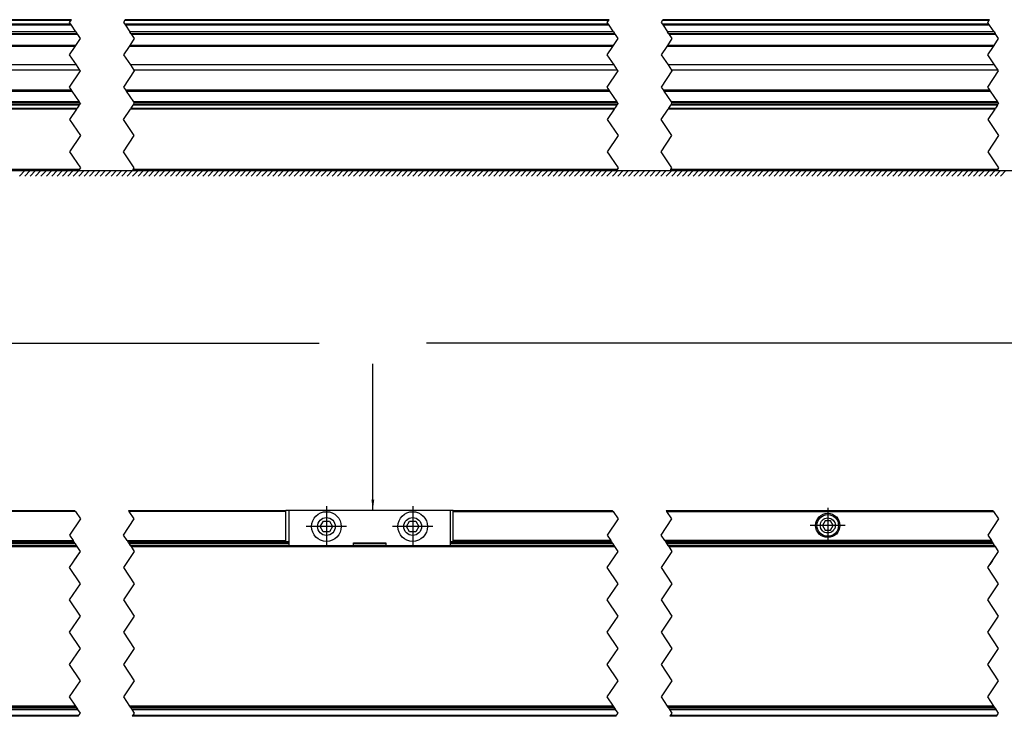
# Model space of a CAD drawing. Header units: inches. Extents: x -381 to 1766, y -418 to 176.
# Tile 14 of 19: x 88 to 271, y -136 to -7. Entities that reach past the tile are written whole.
import ezdxf

# ---------------------------------------------------------------- set-up
doc = ezdxf.new("R2010")
doc.units = ezdxf.units.IN
doc.linetypes.add('DOT_CENTER', pattern=[14, 12, -1, 0, -1])
doc.layers.add('1', color=7, linetype='Continuous')
doc.dimstyles.get("Standard").update_dxf_attribs({"dimtxt": 0.18, "dimasz": 0.18, "dimexe": 0.18, "dimexo": 0.0625, "dimgap": 0.09, "dimtad": 0, "dimtih": 1, "dimtoh": 1, "dimdec": 4, "dimzin": 0, "dimdsep": 46, "dimtxsty": 'Standard', "dimcen": 0.09, "dimadec": 0, "dimazin": 0, "dimtfac": 1, "dimtdec": 4, "dimtofl": 0, "dimtmove": 0, "dimatfit": 3, "dimfxl": 1, "dimtolj": 1, "dimtzin": 0, "dimarcsym": 0})

# ---------------------------------------------------------------- blocks, each defined once
blk = doc.blocks.new('PERFIL_SV_870__27', base_point=(-97.99999613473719, -24.64499163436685))
at = {"color": 7, "linetype": 'Continuous'}
for p, q in [((42.23980702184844, -6.99499164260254), (97.6294412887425, -6.99499164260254)), ((97.69610795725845, -6.89499163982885), (42.30647369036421, -6.89499163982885)), ((107.6294412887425, -6.99499164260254), (197.3696382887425, -6.99499164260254)), ((197.4363049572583, -6.89499163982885), (107.6961079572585, -6.89499163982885)), ((207.3696382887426, -6.99499164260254), (267.961141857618, -6.99499164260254)), ((268.0278085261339, -6.89499163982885), (207.4363049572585, -6.89499163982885)), ((97.57620859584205, -7.71515087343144), (42.18657432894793, -7.71515087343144)), ((97.69922436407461, -7.89967452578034), (42.30959009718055, -7.89967452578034)), ((197.3164055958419, -7.71515087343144), (107.5762085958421, -7.71515087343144)), ((197.4394213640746, -7.89967452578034), (107.6992243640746, -7.89967452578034)), ((267.9079091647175, -7.71515087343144), (207.3164055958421, -7.71515087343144)), ((268.03092493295, -7.89967452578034), (207.4394213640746, -7.89967452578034)), ((98.53445637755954, -9.15252254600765), (43.1448221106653, -9.15252254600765)), ((43.33450454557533, -9.43704619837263), (98.7241388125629, -9.43704619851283)), ((98.85747214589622, -9.63704619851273), (43.4678378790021, -9.63704619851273)), ((198.2746533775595, -9.15252254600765), (108.5344563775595, -9.15252254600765)), ((108.7241388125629, -9.43704619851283), (198.4643358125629, -9.43704619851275)), ((198.5976691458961, -9.63704619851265), (108.8574721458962, -9.63704619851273)), ((268.8661569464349, -9.15252254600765), (208.2746533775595, -9.15252254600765)), ((208.4643358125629, -9.43704619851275), (269.0558393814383, -9.43704619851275)), ((269.1891727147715, -9.63704619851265), (208.5976691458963, -9.63704619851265)), ((98.38469077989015, -11.86211740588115), (42.99505649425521, -11.86211743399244)), ((98.51802429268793, -11.66211713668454), (43.12839002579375, -11.66211713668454)), ((198.1248970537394, -11.86211785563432), (108.3846931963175, -11.86211785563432)), ((198.2582212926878, -11.66211713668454), (108.5180242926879, -11.66211713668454)), ((268.7163887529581, -11.86211785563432), (208.1248877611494, -11.86211743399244)), ((268.8497248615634, -11.66211713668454), (208.258221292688, -11.66211713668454)), ((98.62768096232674, -15.29235942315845), (43.2380466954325, -15.29235942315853)), ((99.2726585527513, -16.25982580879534), (43.88302428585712, -16.25982580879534)), ((198.3678779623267, -15.29235942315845), (108.6276809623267, -15.29235942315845)), ((199.0128555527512, -16.25982580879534), (109.2726585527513, -16.25982580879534)), ((268.9593815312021, -15.29235942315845), (208.3678779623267, -15.29235942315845)), ((269.6043591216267, -16.25982580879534), (209.0128555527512, -16.25982580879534)), ((42.3283844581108, -19.92786606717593), (97.7180187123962, -19.92786604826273)), ((107.718018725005, -19.92786606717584), (197.4582157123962, -19.92786604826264)), ((207.4582253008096, -19.92786624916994), (268.0497170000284, -19.92786624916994)), ((42.46171784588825, -20.12786614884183), (97.85135211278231, -20.12786614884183)), ((107.8513521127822, -20.12786614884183), (197.5915491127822, -20.12786614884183)), ((207.5915491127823, -20.12786614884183), (268.1830526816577, -20.12786614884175)), ((43.81149429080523, -22.63746073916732), (99.20112855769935, -22.63746073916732)), ((99.20139940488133, -22.15293708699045), (43.81176513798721, -22.15293708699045)), ((99.33473273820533, -22.35293708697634), (43.94509847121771, -22.35293708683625)), ((109.2011285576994, -22.63746073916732), (198.9413255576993, -22.63746073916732)), ((198.9415964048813, -22.15293708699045), (109.2013994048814, -22.15293708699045)), ((199.0749297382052, -22.35293708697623), (109.3347327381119, -22.35293708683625)), ((208.9413255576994, -22.63746073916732), (269.5328291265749, -22.63746073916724)), ((269.5330999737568, -22.15293708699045), (208.9415964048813, -22.15293708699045)), ((269.6664333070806, -22.35293708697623), (209.0749297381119, -22.35293708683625))]:
    blk.add_line(p, q, dxfattribs=at)
at = {"color": 2, "linetype": 'DOT_CENTER'}
for p, q in [((97.36277186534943, -7.39499577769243), (97.6294412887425, -6.99499164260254)), ((97.6294412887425, -6.99499164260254), (97.69610795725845, -6.89499163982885)), ((107.6294412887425, -6.99499164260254), (107.3627718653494, -7.39499577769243)), ((107.6961079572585, -6.89499163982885), (107.6294412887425, -6.99499164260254)), ((197.1029688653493, -7.39499577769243), (197.3696382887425, -6.99499164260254)), ((197.3696382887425, -6.99499164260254), (197.4363049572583, -6.89499163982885)), ((207.3696382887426, -6.99499164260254), (207.1029688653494, -7.39499577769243)), ((207.4363049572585, -6.89499163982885), (207.3696382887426, -6.99499164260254)), ((267.6944724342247, -7.39499577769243), (267.961141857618, -6.99499164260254)), ((267.961141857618, -6.99499164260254), (268.0278085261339, -6.89499163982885)), ((97.57620859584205, -7.71515087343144), (97.36277186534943, -7.39499577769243)), ((97.69922436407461, -7.89967452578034), (97.57620859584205, -7.71515087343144)), ((98.53445637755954, -9.15252254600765), (97.69922436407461, -7.89967452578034)), ((107.3627718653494, -7.39499577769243), (107.5762085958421, -7.71515087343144)), ((107.5762085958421, -7.71515087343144), (107.6992243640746, -7.89967452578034)), ((107.6992243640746, -7.89967452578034), (108.5344563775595, -9.15252254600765)), ((197.3164055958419, -7.71515087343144), (197.1029688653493, -7.39499577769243)), ((197.4394213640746, -7.89967452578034), (197.3164055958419, -7.71515087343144)), ((198.2746533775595, -9.15252254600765), (197.4394213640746, -7.89967452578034)), ((207.1029688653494, -7.39499577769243), (207.3164055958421, -7.71515087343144)), ((207.3164055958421, -7.71515087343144), (207.4394213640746, -7.89967452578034)), ((207.4394213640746, -7.89967452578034), (208.2746533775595, -9.15252254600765)), ((267.9079091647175, -7.71515087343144), (267.6944724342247, -7.39499577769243)), ((268.03092493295, -7.89967452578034), (267.9079091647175, -7.71515087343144)), ((268.8661569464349, -9.15252254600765), (268.03092493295, -7.89967452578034)), ((98.51802429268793, -11.66211713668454), (99.36277186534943, -10.39499577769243)), ((98.53445637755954, -9.15252254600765), (98.7241388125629, -9.43704619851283)), ((98.85747214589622, -9.63704619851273), (98.7241388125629, -9.43704619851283)), ((99.36277186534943, -10.39499577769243), (98.85747214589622, -9.63704619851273)), ((109.3627718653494, -10.39499577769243), (108.5180242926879, -11.66211713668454)), ((108.7241388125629, -9.43704619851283), (108.5344563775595, -9.15252254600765)), ((108.7241388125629, -9.43704619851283), (108.8574721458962, -9.63704619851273)), ((108.8574721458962, -9.63704619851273), (109.3627718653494, -10.39499577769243)), ((198.2582212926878, -11.66211713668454), (199.1029688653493, -10.39499577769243)), ((198.2746533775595, -9.15252254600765), (198.4643358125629, -9.43704619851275)), ((198.5976691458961, -9.63704619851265), (198.4643358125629, -9.43704619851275)), ((199.1029688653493, -10.39499577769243), (198.5976691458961, -9.63704619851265)), ((209.1029688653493, -10.39499577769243), (208.258221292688, -11.66211713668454)), ((208.4643358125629, -9.43704619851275), (208.2746533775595, -9.15252254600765)), ((208.4643358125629, -9.43704619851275), (208.5976691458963, -9.63704619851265)), ((208.5976691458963, -9.63704619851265), (209.1029688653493, -10.39499577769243)), ((268.8497248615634, -11.66211713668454), (269.6944724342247, -10.39499577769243)), ((268.8661569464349, -9.15252254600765), (269.0558393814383, -9.43704619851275)), ((269.1891727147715, -9.63704619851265), (269.0558393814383, -9.43704619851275)), ((269.6944724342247, -10.39499577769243), (269.1891727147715, -9.63704619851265)), ((97.36277186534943, -13.39499577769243), (98.38469077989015, -11.86211740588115)), ((98.38469077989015, -11.86211740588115), (98.51802429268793, -11.66211713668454)), ((108.3846931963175, -11.86211785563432), (107.3627718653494, -13.39499577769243)), ((108.5180242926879, -11.66211713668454), (108.3846931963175, -11.86211785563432)), ((197.1029688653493, -13.39499577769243), (198.1248970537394, -11.86211785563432)), ((198.1248970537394, -11.86211785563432), (198.2582212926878, -11.66211713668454)), ((208.1248877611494, -11.86211743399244), (207.1029688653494, -13.39499577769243)), ((208.258221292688, -11.66211713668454), (208.1248877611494, -11.86211743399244)), ((267.6944724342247, -13.39499577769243), (268.7163887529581, -11.86211785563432)), ((268.7163887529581, -11.86211785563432), (268.8497248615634, -11.66211713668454)), ((98.62768096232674, -15.29235942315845), (97.36277186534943, -13.39499577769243)), ((107.3627718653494, -13.39499577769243), (108.6276809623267, -15.29235942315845)), ((198.3678779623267, -15.29235942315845), (197.1029688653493, -13.39499577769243)), ((207.1029688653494, -13.39499577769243), (208.3678779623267, -15.29235942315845)), ((268.9593815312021, -15.29235942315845), (267.6944724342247, -13.39499577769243)), ((97.36277186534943, -19.39499577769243), (99.36277186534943, -16.39499577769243)), ((99.2726585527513, -16.25982580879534), (98.62768096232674, -15.29235942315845)), ((99.36277186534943, -16.39499577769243), (99.2726585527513, -16.25982580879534)), ((109.3627718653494, -16.39499577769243), (107.3627718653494, -19.39499577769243)), ((108.6276809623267, -15.29235942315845), (109.2726585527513, -16.25982580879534)), ((109.2726585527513, -16.25982580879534), (109.3627718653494, -16.39499577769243)), ((197.1029688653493, -19.39499577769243), (199.1029688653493, -16.39499577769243)), ((199.0128555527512, -16.25982580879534), (198.3678779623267, -15.29235942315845)), ((199.1029688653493, -16.39499577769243), (199.0128555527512, -16.25982580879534)), ((209.1029688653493, -16.39499577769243), (207.1029688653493, -19.39499577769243)), ((208.3678779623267, -15.29235942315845), (209.0128555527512, -16.25982580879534)), ((209.0128555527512, -16.25982580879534), (209.1029688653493, -16.39499577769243)), ((267.6944724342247, -19.39499577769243), (269.6944724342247, -16.39499577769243)), ((269.6043591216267, -16.25982580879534), (268.9593815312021, -15.29235942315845)), ((269.6944724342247, -16.39499577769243), (269.6043591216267, -16.25982580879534)), ((97.7180187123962, -19.92786604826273), (97.36277186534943, -19.39499577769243)), ((97.85135211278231, -20.12786614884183), (97.7180187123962, -19.92786604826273)), ((107.3627718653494, -19.39499577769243), (107.718018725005, -19.92786606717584)), ((107.718018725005, -19.92786606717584), (107.8513521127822, -20.12786614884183)), ((197.4582157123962, -19.92786604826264), (197.1029688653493, -19.39499577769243)), ((197.5915491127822, -20.12786614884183), (197.4582157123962, -19.92786604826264)), ((207.1029688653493, -19.39499577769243), (207.4582253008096, -19.92786624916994)), ((207.4582253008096, -19.92786624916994), (207.5915491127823, -20.12786614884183)), ((268.0497170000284, -19.92786624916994), (267.6944724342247, -19.39499577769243)), ((268.1830526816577, -20.12786614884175), (268.0497170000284, -19.92786624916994)), ((99.20139940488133, -22.15293708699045), (97.85135211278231, -20.12786614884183)), ((107.8513521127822, -20.12786614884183), (109.2013994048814, -22.15293708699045)), ((198.9415964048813, -22.15293708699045), (197.5915491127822, -20.12786614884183)), ((207.5915491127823, -20.12786614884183), (208.9415964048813, -22.15293708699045)), ((269.5330999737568, -22.15293708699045), (268.1830526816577, -20.12786614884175)), ((99.14603322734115, -22.72010373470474), (99.20112855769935, -22.63746073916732)), ((99.3627718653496, -22.39499577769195), (99.20112855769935, -22.63746073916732)), ((99.33473273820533, -22.35293708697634), (99.20139940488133, -22.15293708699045)), ((99.33473273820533, -22.35293708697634), (99.3627718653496, -22.39499577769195)), ((109.2011285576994, -22.63746073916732), (109.1460332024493, -22.72010377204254)), ((109.2011285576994, -22.63746073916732), (109.3627718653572, -22.39499577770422)), ((109.2013994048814, -22.15293708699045), (109.3347327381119, -22.35293708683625)), ((109.3627718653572, -22.39499577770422), (109.3347327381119, -22.35293708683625)), ((198.8862302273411, -22.72010373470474), (198.9413255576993, -22.63746073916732)), ((199.1029688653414, -22.39499577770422), (198.9413255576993, -22.63746073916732)), ((199.0749297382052, -22.35293708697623), (198.9415964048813, -22.15293708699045)), ((199.0749297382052, -22.35293708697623), (199.1029688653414, -22.39499577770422)), ((208.9413255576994, -22.63746073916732), (208.8862302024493, -22.72010377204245)), ((208.9413255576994, -22.63746073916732), (209.1029688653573, -22.39499577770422)), ((208.9415964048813, -22.15293708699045), (209.0749297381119, -22.35293708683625)), ((209.1029688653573, -22.39499577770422), (209.0749297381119, -22.35293708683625)), ((269.4777337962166, -22.72010373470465), (269.5328291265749, -22.63746073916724)), ((269.6944724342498, -22.39499577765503), (269.5328291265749, -22.63746073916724)), ((269.6664333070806, -22.35293708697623), (269.5330999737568, -22.15293708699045)), ((269.6664333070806, -22.35293708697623), (269.6944724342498, -22.39499577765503))]:
    blk.add_line(p, q, dxfattribs=at)
blk = doc.blocks.new('SOPORTE_SV_870__29', base_point=(-94.49999613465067, -34.89499164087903))
at = {"color": 7, "linetype": 'Continuous'}
for p, q in [((98.6329930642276, -23.48966397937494), (43.24335879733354, -23.48966397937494)), ((43.36597327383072, -23.30574226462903), (98.7556075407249, -23.30574226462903)), ((99.13531755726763, -22.73617723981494), (43.74568329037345, -22.73617723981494)), ((99.14603047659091, -22.72010370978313), (43.75639729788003, -22.72010370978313)), ((198.3731900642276, -23.48966397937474), (108.6329930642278, -23.48966397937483)), ((108.755607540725, -23.30574226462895), (198.495804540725, -23.30574226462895)), ((198.8755145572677, -22.73617723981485), (109.1353175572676, -22.73617723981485)), ((198.8862343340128, -22.72010370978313), (109.1460304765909, -22.72010370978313)), ((268.964693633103, -23.48966397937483), (208.3731900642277, -23.48966397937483)), ((208.4958045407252, -23.30574226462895), (269.0873081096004, -23.30574226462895)), ((269.4670181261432, -22.73617723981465), (208.8755145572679, -22.73617723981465)), ((269.4777260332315, -22.72010370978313), (208.8862343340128, -22.72010370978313)), ((99.16277462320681, -34.69499164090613), (43.77314035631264, -34.69499164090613)), ((198.9029716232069, -34.69499164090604), (109.1627746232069, -34.69499164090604)), ((269.4944751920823, -34.69499164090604), (208.9029716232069, -34.69499164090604)), ((43.6398070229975, -34.89499164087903), (99.02944128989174, -34.89499164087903)), ((109.0294412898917, -34.89499164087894), (198.7696382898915, -34.89499164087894)), ((208.7696382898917, -34.89499164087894), (269.361141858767, -34.89499164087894))]:
    blk.add_line(p, q, dxfattribs=at)
at = {"color": 2, "linetype": 'DOT_CENTER'}
for p, q in [((98.6329930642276, -23.48966397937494), (97.36277186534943, -25.39499577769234)), ((98.6329930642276, -23.48966397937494), (98.7556075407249, -23.30574226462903)), ((99.13531755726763, -22.73617723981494), (98.7556075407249, -23.30574226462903)), ((99.13531755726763, -22.73617723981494), (99.14603047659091, -22.72010370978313)), ((107.3627718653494, -25.39499577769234), (108.6329930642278, -23.48966397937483)), ((108.755607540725, -23.30574226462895), (108.6329930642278, -23.48966397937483)), ((108.755607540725, -23.30574226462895), (109.1353175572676, -22.73617723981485)), ((109.1460304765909, -22.72010370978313), (109.1353175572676, -22.73617723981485)), ((198.3731900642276, -23.48966397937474), (197.1029688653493, -25.39499577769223)), ((198.3731900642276, -23.48966397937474), (198.495804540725, -23.30574226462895)), ((198.8755145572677, -22.73617723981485), (198.495804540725, -23.30574226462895)), ((198.8755145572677, -22.73617723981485), (198.8862343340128, -22.72010370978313)), ((207.1029688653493, -25.39499577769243), (208.3731900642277, -23.48966397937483)), ((208.4958045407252, -23.30574226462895), (208.3731900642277, -23.48966397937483)), ((208.4958045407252, -23.30574226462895), (208.8755145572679, -22.73617723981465)), ((208.8862343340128, -22.72010370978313), (208.8755145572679, -22.73617723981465)), ((268.964693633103, -23.48966397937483), (267.6944724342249, -25.39499577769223)), ((268.964693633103, -23.48966397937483), (269.0873081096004, -23.30574226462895)), ((269.4670181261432, -22.73617723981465), (269.0873081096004, -23.30574226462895)), ((269.4670181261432, -22.73617723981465), (269.4777260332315, -22.72010370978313)), ((97.36277186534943, -25.39499577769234), (99.36277186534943, -28.39499577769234)), ((109.3627718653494, -28.39499577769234), (107.3627718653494, -25.39499577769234)), ((197.1029688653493, -25.39499577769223), (199.1029688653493, -28.39499577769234)), ((209.1029688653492, -28.39499577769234), (207.1029688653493, -25.39499577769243)), ((267.6944724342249, -25.39499577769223), (269.6944724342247, -28.39499577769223)), ((99.36277186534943, -28.39499577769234), (97.36277186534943, -31.39499577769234)), ((107.3627718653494, -31.39499577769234), (109.3627718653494, -28.39499577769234)), ((199.1029688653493, -28.39499577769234), (197.1029688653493, -31.39499577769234)), ((207.1029688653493, -31.39499577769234), (209.1029688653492, -28.39499577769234)), ((269.6944724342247, -28.39499577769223), (267.6944724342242, -31.39499577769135)), ((97.36277186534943, -31.39499577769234), (97.69610243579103, -31.89499163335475)), ((97.36277186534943, -31.39499577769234), (99.36277186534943, -34.39499577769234)), ((109.3627718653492, -34.39499577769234), (107.3627718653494, -31.39499577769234)), ((197.1029688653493, -31.39499577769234), (197.4362994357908, -31.89499163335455)), ((197.1029688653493, -31.39499577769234), (199.1029688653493, -34.39499577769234)), ((209.1029688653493, -34.39499577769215), (207.1029688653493, -31.39499577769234)), ((267.6944724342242, -31.39499577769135), (269.6944724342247, -34.39499577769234)), ((267.6944724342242, -31.39499577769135), (268.0278030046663, -31.89499163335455)), ((99.02944128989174, -34.89499164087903), (99.16277462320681, -34.69499164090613)), ((99.36277186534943, -34.39499577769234), (99.16277462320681, -34.69499164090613)), ((109.1627746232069, -34.69499164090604), (109.0294412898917, -34.89499164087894)), ((109.1627746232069, -34.69499164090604), (109.3627718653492, -34.39499577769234)), ((198.7696382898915, -34.89499164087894), (198.9029716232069, -34.69499164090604)), ((199.1029688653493, -34.39499577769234), (198.9029716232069, -34.69499164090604)), ((208.9029716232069, -34.69499164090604), (208.7696382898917, -34.89499164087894)), ((208.9029716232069, -34.69499164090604), (209.1029688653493, -34.39499577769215)), ((269.361141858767, -34.89499164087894), (269.4944751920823, -34.69499164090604)), ((269.6944724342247, -34.39499577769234), (269.4944751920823, -34.69499164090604))]:
    blk.add_line(p, q, dxfattribs=at)
blk = doc.blocks.new('REGLA_SV_870__30', base_point=(-97.99999613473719, -34.89499164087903))
for name, p in [('PERFIL_SV_870__27', (-97.99999613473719, -24.64499163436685)), ('SOPORTE_SV_870__29', (-94.49999613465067, -34.89499164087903))]:
    blk.add_blockref(name, p)
blk = doc.blocks.new('Inferior1', base_point=(68.00000386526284, -20.89499577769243))
at = {"layer": '1', "color": 7, "linetype": 'Continuous'}
for p, q in [((-106.988167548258, -34.89499164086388), (410.0618324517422, -34.89499164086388)), ((89.04633463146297, -34.89499164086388), (88.04633463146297, -35.89499164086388)), ((90.04633463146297, -34.89499164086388), (89.04633463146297, -35.89499164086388)), ((91.04633463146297, -34.89499164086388), (90.04633463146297, -35.89499164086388)), ((92.04633463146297, -34.89499164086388), (91.04633463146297, -35.89499164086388)), ((93.04633463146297, -34.89499164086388), (92.04633463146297, -35.89499164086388)), ((94.04633463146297, -34.89499164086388), (93.04633463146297, -35.89499164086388)), ((95.04633463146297, -34.89499164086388), (94.04633463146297, -35.89499164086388)), ((96.04633463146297, -34.89499164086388), (95.04633463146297, -35.89499164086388)), ((97.04633463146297, -34.89499164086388), (96.04633463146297, -35.89499164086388)), ((98.04633463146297, -34.89499164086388), (97.04633463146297, -35.89499164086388)), ((99.04633463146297, -34.89499164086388), (98.04633463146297, -35.89499164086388)), ((100.046334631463, -34.89499164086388), (99.04633463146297, -35.89499164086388)), ((101.046334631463, -34.89499164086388), (100.046334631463, -35.89499164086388)), ((102.046334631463, -34.89499164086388), (101.046334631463, -35.89499164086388)), ((103.046334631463, -34.89499164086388), (102.046334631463, -35.89499164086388)), ((104.046334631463, -34.89499164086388), (103.046334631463, -35.89499164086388)), ((105.046334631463, -34.89499164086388), (104.046334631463, -35.89499164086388)), ((106.046334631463, -34.89499164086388), (105.046334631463, -35.89499164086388)), ((107.046334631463, -34.89499164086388), (106.046334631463, -35.89499164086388)), ((108.046334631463, -34.89499164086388), (107.046334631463, -35.89499164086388)), ((109.046334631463, -34.89499164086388), (108.046334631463, -35.89499164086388)), ((110.046334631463, -34.89499164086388), (109.046334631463, -35.89499164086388)), ((111.046334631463, -34.89499164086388), (110.046334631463, -35.89499164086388)), ((112.046334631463, -34.89499164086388), (111.046334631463, -35.89499164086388)), ((113.046334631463, -34.89499164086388), (112.046334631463, -35.89499164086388)), ((114.046334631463, -34.89499164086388), (113.046334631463, -35.89499164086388)), ((115.046334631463, -34.89499164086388), (114.046334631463, -35.89499164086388)), ((116.046334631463, -34.89499164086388), (115.046334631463, -35.89499164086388)), ((117.046334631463, -34.89499164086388), (116.046334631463, -35.89499164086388)), ((118.046334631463, -34.89499164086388), (117.046334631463, -35.89499164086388)), ((119.046334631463, -34.89499164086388), (118.046334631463, -35.89499164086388)), ((120.046334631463, -34.89499164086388), (119.046334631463, -35.89499164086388)), ((121.046334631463, -34.89499164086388), (120.046334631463, -35.89499164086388)), ((122.046334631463, -34.89499164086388), (121.046334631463, -35.89499164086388)), ((123.046334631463, -34.89499164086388), (122.046334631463, -35.89499164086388)), ((124.046334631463, -34.89499164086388), (123.046334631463, -35.89499164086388)), ((125.046334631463, -34.89499164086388), (124.046334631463, -35.89499164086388)), ((126.046334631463, -34.89499164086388), (125.046334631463, -35.89499164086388)), ((127.046334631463, -34.89499164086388), (126.046334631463, -35.89499164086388)), ((128.046334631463, -34.89499164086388), (127.046334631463, -35.89499164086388)), ((129.046334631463, -34.89499164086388), (128.046334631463, -35.89499164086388)), ((130.046334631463, -34.89499164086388), (129.046334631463, -35.89499164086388)), ((131.046334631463, -34.89499164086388), (130.046334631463, -35.89499164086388)), ((132.046334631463, -34.89499164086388), (131.046334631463, -35.89499164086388)), ((133.046334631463, -34.89499164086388), (132.046334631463, -35.89499164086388)), ((134.046334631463, -34.89499164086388), (133.046334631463, -35.89499164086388)), ((135.046334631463, -34.89499164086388), (134.046334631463, -35.89499164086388)), ((136.046334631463, -34.89499164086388), (135.046334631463, -35.89499164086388)), ((137.046334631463, -34.89499164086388), (136.046334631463, -35.89499164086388)), ((138.046334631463, -34.89499164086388), (137.046334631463, -35.89499164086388)), ((139.046334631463, -34.89499164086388), (138.046334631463, -35.89499164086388)), ((140.046334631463, -34.89499164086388), (139.046334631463, -35.89499164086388)), ((141.046334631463, -34.89499164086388), (140.046334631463, -35.89499164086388)), ((142.046334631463, -34.89499164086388), (141.046334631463, -35.89499164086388)), ((143.046334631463, -34.89499164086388), (142.046334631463, -35.89499164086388)), ((144.046334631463, -34.89499164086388), (143.046334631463, -35.89499164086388)), ((145.046334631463, -34.89499164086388), (144.046334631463, -35.89499164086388)), ((146.046334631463, -34.89499164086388), (145.046334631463, -35.89499164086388)), ((147.046334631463, -34.89499164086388), (146.046334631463, -35.89499164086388)), ((148.046334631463, -34.89499164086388), (147.046334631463, -35.89499164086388)), ((149.046334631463, -34.89499164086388), (148.046334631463, -35.89499164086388)), ((150.046334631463, -34.89499164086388), (149.046334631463, -35.89499164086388)), ((151.046334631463, -34.89499164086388), (150.046334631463, -35.89499164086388)), ((152.046334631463, -34.89499164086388), (151.046334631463, -35.89499164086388)), ((153.046334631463, -34.89499164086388), (152.046334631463, -35.89499164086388)), ((154.046334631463, -34.89499164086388), (153.046334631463, -35.89499164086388)), ((155.046334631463, -34.89499164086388), (154.046334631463, -35.89499164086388)), ((156.046334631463, -34.89499164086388), (155.046334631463, -35.89499164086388)), ((157.046334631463, -34.89499164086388), (156.046334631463, -35.89499164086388)), ((158.046334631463, -34.89499164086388), (157.046334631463, -35.89499164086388)), ((159.046334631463, -34.89499164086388), (158.046334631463, -35.89499164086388)), ((160.046334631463, -34.89499164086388), (159.046334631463, -35.89499164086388)), ((161.046334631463, -34.89499164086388), (160.046334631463, -35.89499164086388)), ((162.046334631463, -34.89499164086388), (161.046334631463, -35.89499164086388)), ((163.046334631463, -34.89499164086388), (162.046334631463, -35.89499164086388)), ((164.046334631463, -34.89499164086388), (163.046334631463, -35.89499164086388)), ((165.046334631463, -34.89499164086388), (164.046334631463, -35.89499164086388)), ((166.046334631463, -34.89499164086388), (165.046334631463, -35.89499164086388)), ((167.046334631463, -34.89499164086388), (166.046334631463, -35.89499164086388)), ((168.046334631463, -34.89499164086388), (167.046334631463, -35.89499164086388)), ((169.046334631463, -34.89499164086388), (168.046334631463, -35.89499164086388)), ((170.046334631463, -34.89499164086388), (169.046334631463, -35.89499164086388)), ((171.046334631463, -34.89499164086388), (170.046334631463, -35.89499164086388)), ((172.046334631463, -34.89499164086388), (171.046334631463, -35.89499164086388)), ((173.046334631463, -34.89499164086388), (172.046334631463, -35.89499164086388)), ((174.046334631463, -34.89499164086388), (173.046334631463, -35.89499164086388)), ((175.046334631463, -34.89499164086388), (174.046334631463, -35.89499164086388)), ((176.046334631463, -34.89499164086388), (175.046334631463, -35.89499164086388)), ((177.046334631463, -34.89499164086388), (176.046334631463, -35.89499164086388)), ((178.046334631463, -34.89499164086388), (177.046334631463, -35.89499164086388)), ((179.046334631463, -34.89499164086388), (178.046334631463, -35.89499164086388)), ((180.046334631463, -34.89499164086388), (179.046334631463, -35.89499164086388)), ((181.046334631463, -34.89499164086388), (180.046334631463, -35.89499164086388)), ((182.046334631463, -34.89499164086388), (181.046334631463, -35.89499164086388)), ((183.046334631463, -34.89499164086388), (182.046334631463, -35.89499164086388)), ((184.046334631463, -34.89499164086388), (183.046334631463, -35.89499164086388)), ((185.046334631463, -34.89499164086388), (184.046334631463, -35.89499164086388)), ((186.046334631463, -34.89499164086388), (185.046334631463, -35.89499164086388)), ((187.046334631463, -34.89499164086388), (186.046334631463, -35.89499164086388)), ((188.046334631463, -34.89499164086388), (187.046334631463, -35.89499164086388)), ((189.046334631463, -34.89499164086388), (188.046334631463, -35.89499164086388)), ((190.046334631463, -34.89499164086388), (189.046334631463, -35.89499164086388)), ((191.046334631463, -34.89499164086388), (190.046334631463, -35.89499164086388)), ((192.046334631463, -34.89499164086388), (191.046334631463, -35.89499164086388)), ((193.046334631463, -34.89499164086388), (192.046334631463, -35.89499164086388)), ((194.046334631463, -34.89499164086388), (193.046334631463, -35.89499164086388)), ((195.046334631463, -34.89499164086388), (194.046334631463, -35.89499164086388)), ((196.046334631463, -34.89499164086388), (195.046334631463, -35.89499164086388)), ((197.046334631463, -34.89499164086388), (196.046334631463, -35.89499164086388)), ((198.046334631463, -34.89499164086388), (197.046334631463, -35.89499164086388)), ((199.046334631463, -34.89499164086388), (198.046334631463, -35.89499164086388)), ((200.046334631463, -34.89499164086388), (199.046334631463, -35.89499164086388)), ((201.046334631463, -34.89499164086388), (200.046334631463, -35.89499164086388)), ((202.046334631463, -34.89499164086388), (201.046334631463, -35.89499164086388)), ((203.046334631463, -34.89499164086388), (202.046334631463, -35.89499164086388)), ((204.046334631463, -34.89499164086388), (203.046334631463, -35.89499164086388)), ((205.046334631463, -34.89499164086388), (204.046334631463, -35.89499164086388)), ((206.046334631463, -34.89499164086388), (205.046334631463, -35.89499164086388)), ((207.046334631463, -34.89499164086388), (206.046334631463, -35.89499164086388)), ((208.046334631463, -34.89499164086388), (207.046334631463, -35.89499164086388)), ((209.046334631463, -34.89499164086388), (208.046334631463, -35.89499164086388)), ((210.046334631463, -34.89499164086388), (209.046334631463, -35.89499164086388)), ((211.046334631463, -34.89499164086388), (210.046334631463, -35.89499164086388)), ((212.046334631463, -34.89499164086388), (211.046334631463, -35.89499164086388)), ((213.046334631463, -34.89499164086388), (212.046334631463, -35.89499164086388)), ((214.046334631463, -34.89499164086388), (213.046334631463, -35.89499164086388)), ((215.046334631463, -34.89499164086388), (214.046334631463, -35.89499164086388)), ((216.046334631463, -34.89499164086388), (215.046334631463, -35.89499164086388)), ((217.046334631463, -34.89499164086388), (216.046334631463, -35.89499164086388)), ((218.046334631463, -34.89499164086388), (217.046334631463, -35.89499164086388)), ((219.046334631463, -34.89499164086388), (218.046334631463, -35.89499164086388)), ((220.046334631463, -34.89499164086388), (219.046334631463, -35.89499164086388)), ((221.046334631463, -34.89499164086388), (220.046334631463, -35.89499164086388)), ((222.046334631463, -34.89499164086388), (221.046334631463, -35.89499164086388)), ((223.046334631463, -34.89499164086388), (222.046334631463, -35.89499164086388)), ((224.046334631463, -34.89499164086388), (223.046334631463, -35.89499164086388)), ((225.046334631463, -34.89499164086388), (224.046334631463, -35.89499164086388)), ((226.046334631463, -34.89499164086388), (225.046334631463, -35.89499164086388)), ((227.046334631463, -34.89499164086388), (226.046334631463, -35.89499164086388)), ((228.046334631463, -34.89499164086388), (227.046334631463, -35.89499164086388)), ((229.046334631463, -34.89499164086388), (228.046334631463, -35.89499164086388)), ((230.046334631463, -34.89499164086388), (229.046334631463, -35.89499164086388)), ((231.046334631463, -34.89499164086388), (230.046334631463, -35.89499164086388)), ((232.046334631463, -34.89499164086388), (231.046334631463, -35.89499164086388)), ((233.046334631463, -34.89499164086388), (232.046334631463, -35.89499164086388)), ((234.046334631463, -34.89499164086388), (233.046334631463, -35.89499164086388)), ((235.046334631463, -34.89499164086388), (234.046334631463, -35.89499164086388)), ((236.046334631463, -34.89499164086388), (235.046334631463, -35.89499164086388)), ((237.046334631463, -34.89499164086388), (236.046334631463, -35.89499164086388)), ((238.046334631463, -34.89499164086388), (237.046334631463, -35.89499164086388)), ((239.046334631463, -34.89499164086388), (238.046334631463, -35.89499164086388)), ((240.046334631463, -34.89499164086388), (239.046334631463, -35.89499164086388)), ((241.046334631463, -34.89499164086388), (240.046334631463, -35.89499164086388)), ((242.046334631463, -34.89499164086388), (241.046334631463, -35.89499164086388)), ((243.046334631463, -34.89499164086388), (242.046334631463, -35.89499164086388)), ((244.046334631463, -34.89499164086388), (243.046334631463, -35.89499164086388)), ((245.046334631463, -34.89499164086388), (244.046334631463, -35.89499164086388)), ((246.046334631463, -34.89499164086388), (245.046334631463, -35.89499164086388)), ((247.046334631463, -34.89499164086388), (246.046334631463, -35.89499164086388)), ((248.046334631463, -34.89499164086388), (247.046334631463, -35.89499164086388)), ((249.046334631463, -34.89499164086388), (248.046334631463, -35.89499164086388)), ((250.046334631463, -34.89499164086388), (249.046334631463, -35.89499164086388)), ((251.046334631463, -34.89499164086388), (250.046334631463, -35.89499164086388)), ((252.046334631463, -34.89499164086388), (251.046334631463, -35.89499164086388)), ((253.046334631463, -34.89499164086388), (252.046334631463, -35.89499164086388)), ((254.046334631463, -34.89499164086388), (253.046334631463, -35.89499164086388)), ((255.046334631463, -34.89499164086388), (254.046334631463, -35.89499164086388)), ((256.046334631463, -34.89499164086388), (255.046334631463, -35.89499164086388)), ((257.046334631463, -34.89499164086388), (256.046334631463, -35.89499164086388)), ((258.046334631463, -34.89499164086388), (257.046334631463, -35.89499164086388)), ((259.046334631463, -34.89499164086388), (258.046334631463, -35.89499164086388)), ((260.046334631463, -34.89499164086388), (259.046334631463, -35.89499164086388)), ((261.046334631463, -34.89499164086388), (260.046334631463, -35.89499164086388)), ((262.046334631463, -34.89499164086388), (261.046334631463, -35.89499164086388)), ((263.046334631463, -34.89499164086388), (262.046334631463, -35.89499164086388)), ((264.046334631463, -34.89499164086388), (263.046334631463, -35.89499164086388)), ((265.046334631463, -34.89499164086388), (264.046334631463, -35.89499164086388)), ((266.046334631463, -34.89499164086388), (265.046334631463, -35.89499164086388)), ((267.046334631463, -34.89499164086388), (266.046334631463, -35.89499164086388)), ((268.046334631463, -34.89499164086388), (267.046334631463, -35.89499164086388)), ((269.046334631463, -34.89499164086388), (268.046334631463, -35.89499164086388)), ((270.046334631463, -34.89499164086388), (269.046334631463, -35.89499164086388)), ((271.046334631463, -34.89499164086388), (270.046334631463, -35.89499164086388))]:
    blk.add_line(p, q, dxfattribs=at)
blk.add_blockref('REGLA_SV_870__30', (-97.99999613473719, -34.89499164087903))
blk = doc.blocks.new('PERFIL_SV_870__50', base_point=(-97.99999613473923, -136.1449992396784))
at = {"color": 7, "linetype": 'Continuous'}
for p, q in [((42.90313709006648, -103.8949992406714), (98.2927713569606, -103.8949992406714)), ((98.42610469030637, -104.09499924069), (43.0364704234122, -104.09499924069)), ((108.2927713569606, -103.8949992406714), (138.0000046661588, -103.8949992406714)), ((137.9999998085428, -104.09499924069), (108.4261046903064, -104.09499924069)), ((156.0000003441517, -104.09499924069), (149.9999983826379, -104.09499924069)), ((198.1663016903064, -104.09499924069), (167.9999989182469, -104.09499924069)), ((168.0000064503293, -103.8949992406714), (198.0329683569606, -103.8949992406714)), ((208.0329683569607, -103.8949992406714), (268.624471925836, -103.8949992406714)), ((268.7578052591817, -104.09499924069), (208.1663016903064, -104.09499924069)), ((43.23228841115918, -104.3887195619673), (98.6219179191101, -104.3887190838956)), ((43.36561635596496, -104.5887181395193), (98.7552506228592, -104.5887181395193)), ((108.6219178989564, -104.388719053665), (198.362110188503, -104.3887195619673)), ((108.7552506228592, -104.5887181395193), (198.4954476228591, -104.5887181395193)), ((208.3621148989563, -104.388719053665), (268.9536184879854, -104.3887190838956)), ((208.4954476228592, -104.5887181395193), (269.0869511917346, -104.5887181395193)), ((98.49366368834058, -134.1963377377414), (43.1040294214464, -134.1963377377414)), ((43.21949947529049, -134.3695428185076), (98.60913374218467, -134.3695428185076)), ((98.88632315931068, -134.7853269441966), (43.49668889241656, -134.7853269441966)), ((43.51455216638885, -134.8121218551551), (98.9041939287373, -134.812121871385)), ((198.2338606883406, -134.1963377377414), (108.4936636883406, -134.1963377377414)), ((108.6091337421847, -134.3695428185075), (198.3493307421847, -134.3695428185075)), ((198.6265201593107, -134.7853269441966), (108.8863231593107, -134.7853269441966)), ((108.9041864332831, -134.812121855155), (198.6443834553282, -134.8121218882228)), ((268.8253642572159, -134.1963377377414), (208.2338606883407, -134.1963377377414)), ((208.3493307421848, -134.3695428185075), (268.9408343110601, -134.3695428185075)), ((269.2180237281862, -134.7853269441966), (208.6265201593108, -134.7853269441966)), ((208.6443825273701, -134.812121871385), (269.2358870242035, -134.8121218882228)), ((98.96610570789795, -136.0949992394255), (43.57647144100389, -136.0949992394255)), ((43.7098047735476, -135.8949992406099), (99.09943904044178, -135.8949992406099)), ((198.7063027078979, -136.0949992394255), (108.9661057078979, -136.0949992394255)), ((109.0994390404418, -135.8949992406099), (198.8396360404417, -135.8949992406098)), ((269.2978062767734, -136.0949992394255), (208.706302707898, -136.0949992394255)), ((208.8396360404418, -135.8949992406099), (269.4311396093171, -135.8949992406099))]:
    blk.add_line(p, q, dxfattribs=at)
at = {"color": 2, "linetype": 'DOT_CENTER'}
for p, q in [((98.42610469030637, -104.09499924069), (98.2927713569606, -103.8949992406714)), ((98.6219179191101, -104.3887190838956), (98.42610469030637, -104.09499924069)), ((108.2927713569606, -103.8949992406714), (108.4261046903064, -104.09499924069)), ((108.4261046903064, -104.09499924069), (108.6219178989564, -104.388719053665)), ((198.1663016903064, -104.09499924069), (198.0329683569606, -103.8949992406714)), ((198.362110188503, -104.3887195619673), (198.1663016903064, -104.09499924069)), ((208.0329683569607, -103.8949992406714), (208.1663016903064, -104.09499924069)), ((208.1663016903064, -104.09499924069), (208.3621148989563, -104.388719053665)), ((268.7578052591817, -104.09499924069), (268.624471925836, -103.8949992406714)), ((268.9536184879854, -104.3887190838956), (268.7578052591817, -104.09499924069)), ((97.36277186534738, -108.5000000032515), (99.36277186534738, -105.5000000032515)), ((98.7552506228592, -104.5887181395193), (98.6219179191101, -104.3887190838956)), ((99.36277186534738, -105.5000000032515), (98.7552506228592, -104.5887181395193)), ((109.3627718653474, -105.5000000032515), (107.3627718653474, -108.5000000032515)), ((108.6219178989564, -104.388719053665), (108.7552506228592, -104.5887181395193)), ((108.7552506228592, -104.5887181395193), (109.3627718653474, -105.5000000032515)), ((197.1029688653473, -108.5000000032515), (199.1029688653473, -105.5000000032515)), ((198.4954476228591, -104.5887181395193), (198.362110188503, -104.3887195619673)), ((199.1029688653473, -105.5000000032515), (198.4954476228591, -104.5887181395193)), ((209.1029688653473, -105.5000000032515), (207.1029688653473, -108.5000000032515)), ((208.3621148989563, -104.388719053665), (208.4954476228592, -104.5887181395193)), ((208.4954476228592, -104.5887181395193), (209.1029688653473, -105.5000000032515)), ((267.6944724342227, -108.5000000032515), (269.6944724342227, -105.5000000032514)), ((269.0869511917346, -104.5887181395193), (268.9536184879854, -104.3887190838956)), ((269.6944724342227, -105.5000000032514), (269.0869511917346, -104.5887181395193)), ((99.36277186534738, -111.5000000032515), (97.36277186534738, -108.5000000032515)), ((107.3627718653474, -108.5000000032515), (109.3627718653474, -111.5000000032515)), ((199.1029688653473, -111.5000000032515), (197.1029688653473, -108.5000000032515)), ((207.1029688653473, -108.5000000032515), (209.1029688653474, -111.5000000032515)), ((269.6944724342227, -111.5000000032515), (267.6944724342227, -108.5000000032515)), ((97.36277186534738, -114.5000000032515), (99.36277186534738, -111.5000000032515)), ((109.3627718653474, -111.5000000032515), (107.3627718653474, -114.5000000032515)), ((197.1029688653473, -114.5000000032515), (199.1029688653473, -111.5000000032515)), ((209.1029688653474, -111.5000000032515), (207.1029688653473, -114.5000000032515)), ((267.6944724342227, -114.5000000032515), (269.6944724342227, -111.5000000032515)), ((99.36277186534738, -117.5000000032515), (97.36277186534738, -114.5000000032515)), ((107.3627718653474, -114.5000000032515), (109.3627718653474, -117.5000000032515)), ((199.1029688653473, -117.5000000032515), (197.1029688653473, -114.5000000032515)), ((207.1029688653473, -114.5000000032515), (209.1029688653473, -117.5000000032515)), ((269.6944724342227, -117.5000000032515), (267.6944724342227, -114.5000000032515)), ((97.36277186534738, -120.5000000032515), (99.36277186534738, -117.5000000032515)), ((109.3627718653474, -117.5000000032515), (107.3627718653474, -120.5000000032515)), ((197.1029688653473, -120.5000000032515), (199.1029688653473, -117.5000000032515)), ((209.1029688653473, -117.5000000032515), (207.1029688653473, -120.5000000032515)), ((267.6944724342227, -120.5000000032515), (269.6944724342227, -117.5000000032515)), ((99.36277186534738, -123.5000000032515), (97.36277186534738, -120.5000000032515)), ((107.3627718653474, -120.5000000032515), (109.3627718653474, -123.5000000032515)), ((199.1029688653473, -123.5000000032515), (197.1029688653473, -120.5000000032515)), ((207.1029688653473, -120.5000000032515), (209.1029688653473, -123.5000000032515)), ((269.6944724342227, -123.5000000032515), (267.6944724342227, -120.5000000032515)), ((97.36277186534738, -126.5000000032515), (99.36277186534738, -123.5000000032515)), ((109.3627718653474, -123.5000000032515), (107.3627718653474, -126.5000000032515)), ((197.1029688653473, -126.5000000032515), (199.1029688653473, -123.5000000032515)), ((209.1029688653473, -123.5000000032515), (207.1029688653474, -126.5000000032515)), ((267.6944724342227, -126.5000000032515), (269.6944724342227, -123.5000000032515)), ((99.36277186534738, -129.5000000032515), (97.36277186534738, -126.5000000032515)), ((107.3627718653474, -126.5000000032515), (109.3627718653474, -129.5000000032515)), ((199.1029688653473, -129.5000000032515), (197.1029688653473, -126.5000000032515)), ((207.1029688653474, -126.5000000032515), (209.1029688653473, -129.5000000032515)), ((269.6944724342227, -129.5000000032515), (267.6944724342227, -126.5000000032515)), ((97.36277186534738, -132.5000000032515), (99.36277186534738, -129.5000000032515)), ((109.3627718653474, -129.5000000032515), (107.3627718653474, -132.5000000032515)), ((197.1029688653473, -132.5000000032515), (199.1029688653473, -129.5000000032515)), ((209.1029688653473, -129.5000000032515), (207.1029688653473, -132.5000000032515)), ((267.6944724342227, -132.5000000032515), (269.6944724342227, -129.5000000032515)), ((98.49366368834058, -134.1963377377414), (97.36277186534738, -132.5000000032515)), ((107.3627718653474, -132.5000000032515), (108.4936636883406, -134.1963377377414)), ((198.2338606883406, -134.1963377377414), (197.1029688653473, -132.5000000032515)), ((207.1029688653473, -132.5000000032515), (208.2338606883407, -134.1963377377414)), ((268.8253642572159, -134.1963377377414), (267.6944724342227, -132.5000000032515)), ((98.60913374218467, -134.3695428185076), (98.49366368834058, -134.1963377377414)), ((98.88632315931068, -134.7853269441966), (98.60913374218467, -134.3695428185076)), ((98.9041939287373, -134.812121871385), (98.88632315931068, -134.7853269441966)), ((99.36277186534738, -135.5000000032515), (98.9041939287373, -134.812121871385)), ((108.4936636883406, -134.1963377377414), (108.6091337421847, -134.3695428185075)), ((108.6091337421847, -134.3695428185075), (108.8863231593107, -134.7853269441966)), ((108.8863231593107, -134.7853269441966), (108.9041864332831, -134.812121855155)), ((108.9041864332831, -134.812121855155), (109.3627718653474, -135.5000000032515)), ((198.3493307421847, -134.3695428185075), (198.2338606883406, -134.1963377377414)), ((198.6265201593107, -134.7853269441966), (198.3493307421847, -134.3695428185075)), ((198.6443834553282, -134.8121218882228), (198.6265201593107, -134.7853269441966)), ((199.1029688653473, -135.5000000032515), (198.6443834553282, -134.8121218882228)), ((208.2338606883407, -134.1963377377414), (208.3493307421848, -134.3695428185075)), ((208.3493307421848, -134.3695428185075), (208.6265201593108, -134.7853269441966)), ((208.6265201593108, -134.7853269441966), (208.6443825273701, -134.812121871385)), ((208.6443825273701, -134.812121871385), (209.1029688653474, -135.5000000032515)), ((268.9408343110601, -134.3695428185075), (268.8253642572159, -134.1963377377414)), ((269.2180237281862, -134.7853269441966), (268.9408343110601, -134.3695428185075)), ((269.2358870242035, -134.8121218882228), (269.2180237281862, -134.7853269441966)), ((269.6944724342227, -135.5000000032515), (269.2358870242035, -134.8121218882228)), ((98.96610570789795, -136.0949992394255), (99.09943904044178, -135.8949992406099)), ((99.09943904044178, -135.8949992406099), (99.36277186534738, -135.5000000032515)), ((109.0994390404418, -135.8949992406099), (108.9661057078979, -136.0949992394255)), ((109.3627718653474, -135.5000000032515), (109.0994390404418, -135.8949992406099)), ((198.7063027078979, -136.0949992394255), (198.8396360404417, -135.8949992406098)), ((198.8396360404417, -135.8949992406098), (199.1029688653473, -135.5000000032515)), ((208.8396360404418, -135.8949992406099), (208.706302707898, -136.0949992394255)), ((209.1029688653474, -135.5000000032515), (208.8396360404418, -135.8949992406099)), ((269.2978062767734, -136.0949992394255), (269.4311396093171, -135.8949992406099)), ((269.4311396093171, -135.8949992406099), (269.6944724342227, -135.5000000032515))]:
    blk.add_line(p, q, dxfattribs=at)
blk = doc.blocks.new('SOPORTE_SV_870__52', base_point=(-94.49999613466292, -107.9449992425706))
at = {"color": 7, "linetype": 'Continuous'}
for p, q in [((42.90313709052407, -97.89499924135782), (98.2927713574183, -97.89499924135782)), ((98.42610469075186, -98.09499924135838), (43.03647042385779, -98.09499924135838)), ((108.2927713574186, -97.89499924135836), (137.5000038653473, -97.89499924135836)), ((137.5000038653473, -98.09499924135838), (108.4261046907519, -98.09499924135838)), ((138.0000038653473, -97.89499924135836), (137.5000038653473, -97.89499924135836)), ((137.5000038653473, -98.09499924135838), (137.5000038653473, -97.89499924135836)), ((137.5000038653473, -103.4949992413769), (137.5000038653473, -98.09499924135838)), ((138.0000038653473, -97.89499924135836), (138.0000038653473, -104.3887181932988)), ((168.0000038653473, -97.89499924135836), (138.0000038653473, -97.89499924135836)), ((168.5000038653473, -97.89499924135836), (168.0000038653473, -97.89499924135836)), ((168.0000038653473, -104.3887183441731), (168.0000038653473, -97.89499924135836)), ((168.5000038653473, -98.09499924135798), (168.5000038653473, -97.89499924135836)), ((168.5000038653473, -97.89499924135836), (198.0329683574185, -97.89499924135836)), ((168.5000038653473, -103.4949992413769), (168.5000038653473, -98.09499924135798)), ((168.5000038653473, -98.09499924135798), (198.1663016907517, -98.09499924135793)), ((208.0329683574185, -97.89499924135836), (268.6244719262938, -97.89499924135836)), ((208.1663016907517, -98.09499924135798), (268.7578052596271, -98.09499924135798)), ((143.8500038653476, -100.8949992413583), (144.4321130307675, -99.8949992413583)), ((144.4321130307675, -99.8949992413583), (145.5678946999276, -99.8949992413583)), ((145.5678946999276, -99.8949992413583), (146.1500038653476, -100.8949992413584)), ((159.8500038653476, -100.8949992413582), (160.4321130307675, -99.8949992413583)), ((160.4321130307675, -99.8949992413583), (161.5678946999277, -99.8949992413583)), ((161.5678946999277, -99.8949992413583), (162.1500038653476, -100.8949992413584)), ((237.5000038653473, -99.82897383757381), (237.0000038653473, -100.6949992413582)), ((238.5000038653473, -99.82897383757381), (237.5000038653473, -99.82897383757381)), ((239.0000038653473, -100.6949992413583), (238.5000038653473, -99.82897383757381)), ((144.4250038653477, -101.8909284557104), (143.8500038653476, -100.8949992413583)), ((145.5750038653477, -101.8909284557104), (144.4250038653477, -101.8909284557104)), ((146.1500038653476, -100.8949992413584), (145.5750038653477, -101.8909284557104)), ((160.4250038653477, -101.8909284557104), (159.8500038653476, -100.8949992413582)), ((161.5750038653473, -101.8909284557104), (160.4250038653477, -101.8909284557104)), ((162.1500038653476, -100.8949992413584), (161.5750038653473, -101.8909284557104)), ((237.0000038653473, -100.6949992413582), (237.5000038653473, -101.5610246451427)), ((237.5000038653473, -101.5610246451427), (238.5000038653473, -101.5610246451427)), ((238.5000038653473, -101.5610246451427), (239.0000038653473, -100.6949992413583)), ((42.63647042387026, -103.4949992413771), (98.0261046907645, -103.4949992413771)), ((42.76980375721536, -103.6949992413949), (98.15943802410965, -103.6949992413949)), ((108.0261046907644, -103.4949992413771), (137.5000038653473, -103.4949992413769)), ((108.1594380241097, -103.6949992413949), (137.5000038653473, -103.694999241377)), ((137.5000038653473, -103.694999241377), (137.5000038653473, -103.4949992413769)), ((137.5000038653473, -103.694999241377), (138.0000038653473, -103.6949992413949)), ((150.0000038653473, -103.8949992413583), (156.0000038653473, -103.8949992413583)), ((150.0000038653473, -104.388718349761), (150.0000038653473, -103.8949992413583)), ((156.0000038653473, -103.8949992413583), (156.0000038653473, -104.3887183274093)), ((168.0000038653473, -103.6949992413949), (168.5000038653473, -103.6949992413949)), ((168.5000038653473, -103.6949992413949), (168.5000038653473, -103.4949992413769)), ((197.7663016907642, -103.4949992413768), (168.5000038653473, -103.4949992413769)), ((168.5000038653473, -103.6949992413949), (197.8996382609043, -103.695004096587)), ((268.3578052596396, -103.4949992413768), (207.7663016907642, -103.4949992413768)), ((207.8996382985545, -103.6950041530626), (268.4911385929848, -103.6949992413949)), ((223.0000038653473, -103.6950026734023), (223.0000038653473, -103.8949985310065)), ((225.0000038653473, -103.6950069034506), (225.0000038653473, -103.8949997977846)), ((251.0000038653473, -103.6950069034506), (251.0000038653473, -103.8949997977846)), ((253.0000038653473, -103.6950026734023), (253.0000038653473, -103.8949985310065))]:
    blk.add_line(p, q, dxfattribs=at)
at = {"color": 2, "linetype": 'DOT_CENTER'}
for p, q in [((98.42610469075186, -98.09499924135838), (98.2927713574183, -97.89499924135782)), ((98.42610469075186, -98.09499924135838), (99.3627718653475, -99.50000000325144)), ((108.2927713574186, -97.89499924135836), (108.4261046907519, -98.09499924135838)), ((109.3627718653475, -99.50000000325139), (108.4261046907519, -98.09499924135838)), ((198.1663016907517, -98.09499924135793), (198.0329683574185, -97.89499924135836)), ((198.1663016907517, -98.09499924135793), (199.1029688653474, -99.50000000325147)), ((208.0329683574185, -97.89499924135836), (208.1663016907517, -98.09499924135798)), ((209.1029688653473, -99.50000000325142), (208.1663016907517, -98.09499924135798)), ((268.7578052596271, -98.09499924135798), (268.6244719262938, -97.89499924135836)), ((268.7578052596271, -98.09499924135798), (269.6944724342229, -99.50000000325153)), ((99.3627718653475, -99.50000000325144), (97.36277186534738, -102.5000000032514)), ((107.3627718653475, -102.5000000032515), (109.3627718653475, -99.50000000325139)), ((199.1029688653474, -99.50000000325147), (197.1029688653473, -102.5000000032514)), ((207.1029688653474, -102.5000000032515), (209.1029688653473, -99.50000000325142)), ((269.6944724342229, -99.50000000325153), (267.6944724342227, -102.5000000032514)), ((97.36277186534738, -102.5000000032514), (98.0261046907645, -103.4949992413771)), ((98.15943802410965, -103.6949992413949), (98.0261046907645, -103.4949992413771)), ((98.15943802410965, -103.6949992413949), (98.29277096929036, -103.894998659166)), ((108.0261046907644, -103.4949992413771), (107.3627718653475, -102.5000000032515)), ((108.0261046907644, -103.4949992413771), (108.1594380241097, -103.6949992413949)), ((108.2927709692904, -103.894998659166), (108.1594380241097, -103.6949992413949)), ((197.1029688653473, -102.5000000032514), (197.7663016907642, -103.4949992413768)), ((197.8996382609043, -103.695004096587), (197.7663016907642, -103.4949992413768)), ((197.8996382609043, -103.695004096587), (198.0329679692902, -103.894998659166)), ((207.7663016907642, -103.4949992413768), (207.1029688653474, -102.5000000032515)), ((207.7663016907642, -103.4949992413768), (207.8996382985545, -103.6950041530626)), ((208.0329679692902, -103.8949986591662), (207.8996382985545, -103.6950041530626)), ((267.6944724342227, -102.5000000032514), (268.3578052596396, -103.4949992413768)), ((268.4911385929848, -103.6949992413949), (268.3578052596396, -103.4949992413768)), ((268.4911385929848, -103.6949992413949), (268.6244715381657, -103.8949986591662)), ((98.2327723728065, -107.1949992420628), (99.17558675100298, -105.7807884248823)), ((99.17558675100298, -105.7807884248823), (99.33157434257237, -105.5467980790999)), ((268.5644729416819, -107.1949992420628), (268.0644729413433, -107.9449992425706))]:
    blk.add_line(p, q, dxfattribs=at)
at = {"color": 7, "linetype": 'Continuous'}
for centre, radius in [((145.0000038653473, -100.8949992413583), 2.75), ((161.0000038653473, -100.8949992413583), 2.75), ((238.0000038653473, -100.6949992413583), 2.250000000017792), ((145.0000038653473, -100.8949992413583), 1.649999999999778), ((161.0000038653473, -100.8949992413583), 1.649999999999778), ((238.0000038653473, -100.6949992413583), 2.000000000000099), ((238.0000038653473, -100.6949992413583), 1.393782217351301)]:
    blk.add_circle(centre, radius, dxfattribs=at)
at = {"layer": '1', "color": 2, "linetype": 'DOT_CENTER'}
for p, q in [((145.0000038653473, -97.1449992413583), (145.0000038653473, -104.6449992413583)), ((161.0000038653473, -97.14499924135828), (161.0000038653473, -104.6449992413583)), ((238.0000038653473, -97.44499924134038), (238.0000038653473, -103.9449992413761)), ((148.7500038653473, -100.8949992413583), (141.2500038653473, -100.8949992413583)), ((164.7500038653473, -100.8949992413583), (157.2500038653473, -100.8949992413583)), ((241.2500038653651, -100.6949992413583), (234.7500038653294, -100.6949992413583))]:
    blk.add_line(p, q, dxfattribs=at)
blk = doc.blocks.new('REGLA_SV_870__53', base_point=(-97.99999613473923, -158.1049992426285))
for name, p in [('SOPORTE_SV_870__52', (-94.49999613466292, -107.9449992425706)), ('PERFIL_SV_870__50', (-97.99999613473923, -136.1449992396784))]:
    blk.add_blockref(name, p)
blk = doc.blocks.new('Alzado1', base_point=(68.0000038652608, -128.0000000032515))
at = {"layer": '1', "color": 2}
blk.add_solid([(153.3456101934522, -95.89499924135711), (153.8722201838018, -95.89499924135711), (153.608915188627, -97.89499924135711)], dxfattribs=at)
blk.add_blockref('REGLA_SV_870__53', (-97.99999613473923, -158.1049992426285))
at = {"layer": '1', "color": 2, "linetype": 'Continuous', "has_arrowhead": 0}
for points in [[(-39.49999613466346, -97.89499924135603), (-39.49999613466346, -66.89499924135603), (143.6776651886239, -66.89499924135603)], [(345.496458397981, -97.89499924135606), (345.4981137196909, -66.89499924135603), (163.5381008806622, -66.89499924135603)], [(153.608915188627, -97.89499924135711), (153.6089151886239, -70.75002993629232)]]:
    blk.add_leader(points, dimstyle='Standard', dxfattribs=at)

msp = doc.modelspace()

# ---------------------------------------------------------------- block references
for name, p in [('Inferior1', (68.00000386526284, -20.89499577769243)), ('Alzado1', (68.0000038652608, -128.0000000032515))]:
    msp.add_blockref(name, p)

doc.saveas('drawing.dxf')
